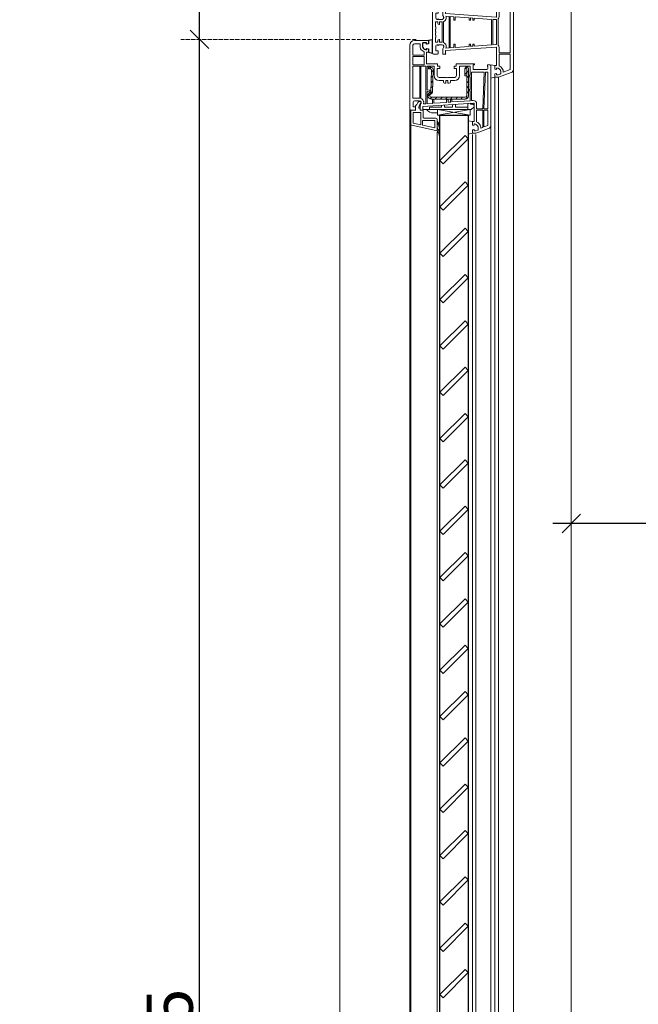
# Model space of a CAD drawing. Header units: millimetres. Extents: x 3652085 to 3778338, y -303702 to -273644.
# Tile 133 of 256: x 3678965 to 3679500, y -282061 to -281211. Entities that reach past the tile are written whole.
import ezdxf

# ---------------------------------------------------------------- set-up
doc = ezdxf.new("R2010")
doc.units = ezdxf.units.MM
doc.header["$PDMODE"] = 34
doc.linetypes.add('AUSGEZOGEN', pattern=[0])
doc.linetypes.add('HIDDEN2', pattern=[4.7625, 3.175, -1.5875])
for name, color, linetype in [('1', 7, 'Continuous'), ('ARMIERUNG', 5, 'Continuous'), ('DOOR', 7, 'AUSGEZOGEN'), ('ZUSATZPROFILE', 7, 'Continuous')]:
    doc.layers.add(name, color=color, linetype=linetype)
for name, color, linetype, lineweight in [('DIM-03    (HAUSART)', 111, 'Continuous', 5), ('SYMBOL-DETAIL    (HAUSART)', 2, 'Continuous', 5), ('WALL-EXT    (HAUSART)', 7, 'Continuous', 30), ('WINDOW-PROFILE (HAUSART)', 166, 'Continuous', 5)]:
    doc.layers.add(name, color=color, linetype=linetype, lineweight=lineweight)
doc.styles.add('1-20 Eng HA', font='arial.ttf', dxfattribs={"height": 40})
doc.dimstyles.new('1-20 Eng HA', dxfattribs={"dimtxt": 40, "dimasz": 16, "dimexe": 16, "dimexo": 5, "dimgap": 5, "dimtad": 1, "dimdec": 0, "dimlfac": -1, "dimzin": 0, "dimdsep": 46, "dimtxsty": '1-20 Eng HA', "dimblk": 'OBLIQUE', "dimcen": 0.09, "dimdle": 16, "dimclrd": 256, "dimclre": 256, "dimclrt": 256, "dimadec": 0, "dimazin": 0, "dimtfac": 1, "dimtdec": 0, "dimtofl": 0, "dimtmove": 0, "dimatfit": 3, "dimldrblk": 'OBLIQUE', "dimfxl": 1, "dimtolj": 1, "dimtzin": 0, "dimlwe": 0, "dimarcsym": 0})

# ---------------------------------------------------------------- blocks, each defined once
blk = doc.blocks.new('554012_ARMIERUNG')
at = {"layer": 'ARMIERUNG', "lineweight": 0}
h = blk.add_hatch(dxfattribs=at)
h.set_pattern_fill('ANSI31', color=256, scale=25, style=0)
h.set_pattern_definition([(45, (-54.9137, 6.145), (-2.20971, 2.20971), [])])
h.paths.add_polyline_path([(-14.8, 28, 0.414214), (-17.5, 25.3), (-17.5, 1.5, 1), (-14.5, 1.5), (-14.5, 8), (-16, 8), (-16, 25.3, -0.414214), (-14.8, 26.5), (14.5, 26.5, -0.919533), (14.75, 23.52, 0.359391), (13.5, 22.08), (13.05, 2.59, 0.414045), (15, 0.55), (17, 0.5), (17.04, 2), (15.04, 2.05, -0.414039), (14.55, 2.56), (15, 22.04, 0.919595), (14.5, 28)])
for p, q in [((14.5, 28), (-14.8, 28)), ((14.5, 26.5), (-14.8, 26.5)), ((-17.5, 25.3), (-17.5, 1.5)), ((-16, 8), (-16, 25.3)), ((13.5, 22.08), (13.05, 2.59)), ((15, 22.04), (14.55, 2.56)), ((-16, 8), (-16, 1.5)), ((-16, 8), (-14.5, 8)), ((-14.5, 1.5), (-14.5, 8)), ((15, 0.55), (17, 0.5)), ((17.04, 2), (15.04, 2.05)), ((17, 0.5), (17.04, 2))]:
    blk.add_line(p, q, dxfattribs=at)
for centre, radius, start, end in [((-14.8, 25.3), 2.7, 90, 180), ((-14.8, 25.3), 1.2, 90, 180), ((14.5, 25), 3, 279.59407, 90), ((14.5, 25), 1.5, 279.6018, 90), ((15, 22.04), 1.5, 99.6018, 178.67363), ((-16, 1.5), 1.5, 180, 0), ((15.05, 2.55), 2, 178.64073, 268.64073), ((15.05, 2.55), 0.5, 178.64073, 268.64073)]:
    blk.add_arc(centre, radius, start, end, dxfattribs=at)
blk = doc.blocks.new('560510_GLASLEISTE_22-5')
at = {"layer": 'ARMIERUNG', "lineweight": 0}
for centre, radius, start, end in [((-16.6, 21.52), 0.4, 89.99026, 178.50555), ((-8.98, 21.32), 8.03, 178.50555, 226.51741), ((-16.6, 21.52), 0.4, 358.74989, 90.00974), ((-11.91, 21.42), 4.29, 178.74989, 232.90109), ((-16.7, 14.84), 0.3, 90, 185.06699), ((-8.5, 15.57), 8.53, 185.08989, 225.34032), ((-16.7, 14.84), 0.3, 8.59338, 90), ((-9.3, 15.96), 7.19, 188.62422, 223.65821)]:
    blk.add_arc(centre, radius, start, end, dxfattribs=at)
at = {"layer": 'ZUSATZPROFILE', "lineweight": 5}
for p, q in [((-14.5, 18), (7.22, 13.17)), ((-14.5, 18), (-14.5, 8)), ((-12.5, 15.51), (-2, 13.17)), ((-12.5, 15.51), (-12.5, 9)), ((-12.5, 9), (-2, 9)), ((-2, 13.17), (-2, 9)), ((-0.5, 12.84), (-0.5, 2)), ((-0.5, 12.84), (6, 11.4)), ((6, 11.4), (6, 2)), ((8, 12.2), (8, 0)), ((-13.5, 7), (-3, 7)), ((-2.5, 6.5), (-2.5, 0)), ((-2.5, 0), (0, 0)), ((-0.5, 2), (6, 2)), ((0, 0), (0, -1.5)), ((8, 0), (4, 0.35)), ((4, 0.35), (4, -3.5)), ((-0.6, -6.4), (-0.6, -6.3)), ((0, -1.5), (0.66, -1.5)), ((1.31, -2.44), (0.2, -5.5)), ((0.3, -7.3), (0.78, -7.3)), ((2.14, -6.43), (2.9, -4.81)), ((4, -3.5), (2.9, -4.81))]:
    blk.add_line(p, q, dxfattribs=at)
for centre, radius, start, end in [((7, 12.2), 1, 0, 77.47119), ((-13.5, 8), 1, 180, 270), ((-3, 6.5), 0.5, 0, 90), ((0.2, -6.3), 0.8, 90, 180), ((0.3, -6.4), 0.9, 180, 270), ((0.66, -2.2), 0.7, 340, 90), ((0.78, -5.8), 1.5, 270, 335)]:
    blk.add_arc(centre, radius, start, end, dxfattribs=at)
blk = doc.blocks.new('_Oblique')
at = {"color": 0, "linetype": 'ByBlock', "lineweight": -2}
blk.add_line((-0.5, -0.5), (0.5, 0.5), dxfattribs=at)
blk = doc.blocks.new('*D228')
at = {"layer": 'Defpoints', "color": 0, "lineweight": 0, "transparency": 16777216}
for p in [(3679120.44, -280013.13), (3679227.61, -280013.13), (3679211.85, -281228.24)]:
    blk.add_point(p, dxfattribs=at)
at = {"layer": 'DIM-03    (HAUSART)', "lineweight": -2, "transparency": 16777216}
blk.add_line((3679120.44, -281244.24), (3679120.44, -279997.13), dxfattribs=at)
at = {"layer": 'DIM-03    (HAUSART)', "linetype": 'HIDDEN2', "lineweight": 0, "transparency": 16777216}
for p, q in [((3679222.61, -280013.13), (3679104.44, -280013.13)), ((3679206.85, -281228.24), (3679104.44, -281228.24))]:
    blk.add_line(p, q, dxfattribs=at)
at = {"layer": 'DIM-03    (HAUSART)', "lineweight": -2, "transparency": 16777216, "xscale": 16, "yscale": 16, "zscale": 16}
for p, rotation in [((3679120.44, -280013.13), 90), ((3679120.44, -281228.24), 270)]:
    blk.add_blockref('_Oblique', p, dxfattribs=dict(at, rotation=rotation))
at = {"layer": 'DIM-03    (HAUSART)', "transparency": 16777216, "insert": (3679095.02, -280620.69), "char_height": 40, "attachment_point": 5, "rotation": 90, "style": '1-20 Eng HA'}
blk.add_mtext('\\A1;1215', dxfattribs=at)
blk = doc.blocks.new('*D231')
at = {"layer": 'Defpoints', "color": 0, "lineweight": 0, "transparency": 16777216}
for p in [(3679441.65, -281646.21, 0), (3679441.65, -281646.21), (3680001.72, -281688.31, 0)]:
    blk.add_point(p, dxfattribs=at)
at = {"layer": 'DIM-03    (HAUSART)', "linetype": 'HIDDEN2', "lineweight": 0, "transparency": 16777216}
for p, q in [((3680001.72, -281683.31), (3680001.72, -281630.21)), ((3679441.65, -281651.21), (3679441.65, -281662.21))]:
    blk.add_line(p, q, dxfattribs=at)
at = {"layer": 'DIM-03    (HAUSART)', "lineweight": -2, "transparency": 16777216}
blk.add_line((3680017.72, -281646.21), (3679425.65, -281646.21), dxfattribs=at)
at = {"layer": 'DIM-03    (HAUSART)', "lineweight": -2, "transparency": 16777216, "xscale": 16, "yscale": 16, "zscale": 16, "rotation": 180}
blk.add_blockref('_Oblique', (3679441.65, -281646.21), dxfattribs=at)
at = {"layer": 'DIM-03    (HAUSART)', "lineweight": -2, "transparency": 16777216, "xscale": 16, "yscale": 16, "zscale": 16}
blk.add_blockref('_Oblique', (3680001.72, -281646.21), dxfattribs=at)
at = {"layer": 'DIM-03    (HAUSART)', "transparency": 16777216, "insert": (3679721.68, -281620.78), "char_height": 40, "attachment_point": 5, "style": '1-20 Eng HA'}
blk.add_mtext('\\A1;560', dxfattribs=at)
blk = doc.blocks.new('*D234')
at = {"layer": 'Defpoints', "color": 0, "lineweight": 0, "transparency": 16777216}
for p in [(3679120.44, -281228.24), (3679312.51, -281228.24, 0), (3679174.12, -282993.13)]:
    blk.add_point(p, dxfattribs=at)
at = {"layer": 'DIM-03    (HAUSART)', "lineweight": -2, "transparency": 16777216}
blk.add_line((3679120.44, -283009.13), (3679120.44, -281212.24), dxfattribs=at)
at = {"layer": 'DIM-03    (HAUSART)', "linetype": 'HIDDEN2', "lineweight": 0, "transparency": 16777216}
for p, q in [((3679307.51, -281228.24), (3679104.44, -281228.24)), ((3679169.12, -282993.13), (3679104.44, -282993.13))]:
    blk.add_line(p, q, dxfattribs=at)
at = {"layer": 'DIM-03    (HAUSART)', "lineweight": -2, "transparency": 16777216, "xscale": 16, "yscale": 16, "zscale": 16}
for p, rotation in [((3679120.44, -281228.24), 90), ((3679120.44, -282993.13), 270)]:
    blk.add_blockref('_Oblique', p, dxfattribs=dict(at, rotation=rotation))
at = {"layer": 'DIM-03    (HAUSART)', "transparency": 16777216, "insert": (3679095.02, -282110.69), "char_height": 40, "attachment_point": 5, "rotation": 90, "style": '1-20 Eng HA'}
blk.add_mtext('\\A1;1765', dxfattribs=at)
blk = doc.blocks.new('A$C254D1D2C')
at = {"layer": '1', "linetype": 'Continuous', "lineweight": 5}
for p, q in [((-68.03, 34.99), (-57, 39)), ((-67.3, 32.38), (-61.2, 34.6)), ((-61.2, 34), (-61.2, 34.6)), ((-59, 34), (-59, 35.78)), ((-56.68, 36.97), (-58.67, 36.25)), ((-57, 39), (-54, 39)), ((-55.7, 37), (-56.51, 37)), ((-55.5, 36.8), (-55.5, 35.95)), ((-55.25, 35.76), (-54.15, 36.05)), ((-54, 36.24), (-54, 39)), ((-70, 32.17), (-70, -22.37)), ((-67.3, 19), (-67.3, 32.38)), ((-57.7, 19), (-57.7, 29.28)), ((-55.5, 31.2), (-55.5, 32.05)), ((-55.5, 29), (-54, 29)), ((-55.5, 19), (-55.5, 29)), ((-55.25, 32.24), (-54.15, 31.95)), ((-54, 31.76), (-54, 29)), ((-67.3, 19), (-57.7, 19)), ((-67.3, 18), (-57.7, 18)), ((-67.3, 18), (-67.3, -18)), ((-57.7, 13.44), (-57.7, 18)), ((-55.5, 13.44), (-55.5, 19)), ((-11.5, 19), (-11.2, 18.18)), ((-9, 19), (-11.5, 19)), ((-11.2, 18.18), (-11.2, 16)), ((-9, 19), (-9, 15.51)), ((-5, 18.5), (-5, 16.3)), ((-4.5, 19), (-1, 19)), ((0, 18), (0, 0)), ((-56.7, -11.34), (-56.7, 11.34)), ((-55.5, 10.79), (-55.5, -10.79)), ((-54.97, 12.94), (-11.2, 16)), ((-54.81, 10.75), (-52.2, 10.93)), ((-52.2, 10.93), (-52.2, -10.93)), ((-51.2, 11), (-36.2, 12.05)), ((-51.2, 11), (-51.2, -11)), ((-36.2, 10.4), (-36.2, 12.05)), ((-36.2, 10.4), (-35, 10.4)), ((-35, 12.13), (-33, 12.27)), ((-35, 10.4), (-35, 12.13)), ((-33, 10.4), (-33, 12.27)), ((-33, 10.4), (-31.8, 10.4)), ((-31.8, 12.36), (-19.7, 13.2)), ((-31.8, 10.4), (-31.8, 12.36)), ((-19.7, 10.4), (-19.7, 13.2)), ((-19.7, 10.4), (-18.5, 10.4)), ((-18.5, 13.29), (-15.4, 13.5)), ((-18.5, 10.4), (-18.5, 13.29)), ((-15.4, -13.5), (-15.4, 13.5)), ((-14.4, 13.57), (-11.73, 13.76)), ((-14.4, 13.57), (-14.4, -13.57)), ((-9.69, 12.94), (-9.48, 13.4)), ((-9.6, -9.03), (-9.6, 9.03)), ((-8.4, 8.8), (-8.4, -8.8)), ((-8.3, 11), (-5.5, 11)), ((-8.3, 8.8), (-6.2, 8.8)), ((-6.2, 6.5), (-6.2, 8.8)), ((-5, 11.5), (-5.5, 11)), ((-5, 16.3), (-3, 16.3)), ((-5, 11.5), (-4.5, 11)), ((-4.7, 8.8), (-2.7, 8.8)), ((-4.7, 7.5), (-4.7, 8.8)), ((-4.5, 11), (-4, 11)), ((-3, 16.3), (-3, 12)), ((-2.7, 8.8), (-2.7, 4.6)), ((-5.7, 6.5), (-6.2, 6.5)), ((-3, 4.6), (-3, 2.6)), ((-2.7, 4.6), (-3, 4.6)), ((-3, 2.6), (-2.7, 2.6)), ((-2.7, 0.6), (-3, 0.6)), ((-3, 0.6), (-3, -0.6)), ((-2.7, 2.6), (-2.7, 0.6)), ((0, 0), (0, -6.92)), ((-6.2, -6.5), (-6.2, -8.8)), ((-6.2, -6.5), (-5.7, -6.5)), ((-4.7, -7.49), (-4.7, -8.8)), ((-3, -0.6), (-2.7, -0.6)), ((-2.7, -2.6), (-3, -2.6)), ((-3, -2.6), (-3, -4.6)), ((-3, -4.6), (-2.7, -4.6)), ((-2.7, -0.6), (-2.7, -2.6)), ((-2.7, -4.6), (-2.7, -8.8)), ((0, -6.92), (0, -8.85)), ((-57.7, -18), (-57.7, -13.44)), ((-55.5, -19), (-55.5, -13.44)), ((-54.97, -12.94), (-11.2, -16)), ((-54.81, -10.75), (-52.2, -10.93)), ((-51.2, -11), (-36.2, -12.05)), ((-36.2, -10.4), (-36.2, -12.05)), ((-35, -10.4), (-36.2, -10.4)), ((-35, -10.4), (-35, -12.13)), ((-35, -12.13), (-33, -12.27)), ((-33, -10.4), (-33, -12.27)), ((-31.8, -10.4), (-33, -10.4)), ((-31.8, -10.4), (-31.8, -12.36)), ((-31.8, -12.36), (-19.7, -13.2)), ((-19.7, -10.4), (-19.7, -13.2)), ((-18.5, -10.4), (-19.7, -10.4)), ((-18.5, -10.4), (-18.5, -13.29)), ((-18.5, -13.29), (-15.4, -13.5)), ((-14.4, -13.57), (-11.73, -13.76)), ((-11.2, -16), (-11.2, -18.18)), ((-9.48, -13.4), (-9.69, -12.94)), ((-9, -15.51), (-9, -19)), ((-6.2, -8.8), (-8.3, -8.8)), ((-5.5, -11), (-8.3, -11)), ((-5.5, -11), (-5, -11.5)), ((-4.5, -11), (-5, -11.5)), ((-5, -16.3), (-5, -18.5)), ((-3, -16.3), (-5, -16.3)), ((-2.7, -8.8), (-4.7, -8.8)), ((-4, -11), (-4.5, -11)), ((-3, -12), (-3, -16.3)), ((0, -8.85), (0, -18)), ((-70, -22.37), (-70, -25.77)), ((-67.3, -18), (-57.7, -18)), ((-67.3, -19), (-57.7, -19)), ((-67.3, -19), (-67.3, -32.38)), ((-57.7, -19), (-57.7, -29.28)), ((-55.5, -29), (-55.5, -19)), ((-11.2, -18.18), (-11.5, -19)), ((-11.5, -19), (-9, -19)), ((-4.5, -19), (-1, -19)), ((-70, -25.77), (-70, -32.17)), ((-67.3, -32.38), (-61.2, -34.6)), ((-61.2, -34.6), (-61.2, -34)), ((-59, -35.78), (-59, -34)), ((-54, -29), (-55.5, -29)), ((-55.5, -32.05), (-55.5, -31.2)), ((-54.15, -31.95), (-55.25, -32.24)), ((-54, -31.76), (-54, -29)), ((-68.03, -34.99), (-57, -39)), ((-58.67, -36.25), (-56.68, -36.97)), ((-57, -39), (-54, -39)), ((-56.51, -37), (-55.7, -37)), ((-55.5, -35.95), (-55.5, -36.8)), ((-54.15, -36.05), (-55.25, -35.76)), ((-54, -36.24), (-54, -39))]:
    blk.add_line(p, q, dxfattribs=at)
for centre, radius, start, end in [((-67, 32.17), 3, 110, 180), ((-58.5, 35.78), 0.5, 109.99956, 180), ((-56.51, 36.5), 0.5, 90, 110.0122), ((-55.7, 36.8), 0.2, 360, 90), ((-55.3, 35.95), 0.2, 180, 285), ((-54.2, 36.24), 0.2, 285, 0), ((-57, 34), 4.2, 180, 209.13098), ((-55.25, 34.97), 6.2, 209.13098, 246.75396), ((-57, 34), 2, 180, 209.13098), ((-55.25, 34.97), 4, 209.13098, 263.24429), ((-55.7, 31.2), 0.2, 263.24429, 0), ((-55.3, 32.05), 0.2, 75, 180), ((-54.2, 31.76), 0.2, 360, 75), ((-4.5, 18.5), 0.5, 90, 180), ((-1, 18), 1, 0, 90), ((-55, 13.44), 2.7, 180, 230.9772), ((-55, 13.44), 0.5, 180, 274), ((-55, 13.44), 2.7, 259.32807, 274), ((-8.6, 12.43), 3.4, 157.04447, 180), ((-8.6, 12.43), 3.4, 180, 192.73954), ((-8.3, 12.5), 3.7, 192.79239, 249.51716), ((-8.6, 12.43), 1.2, 155, 180), ((-8.6, 12.43), 1.2, 180, 192.69279), ((-8.3, 12.5), 1.5, 192.83238, 270.13959), ((-14, 15.53), 5, 334.81067, 359.81067), ((-8.3, 12.5), 3.7, 268.50991, 270.08896), ((-4, 12), 1, 270, 0), ((-5.7, 7.5), 1, 270, 0), ((-5.7, -7.5), 1, 0.6711, 90), ((-5.7, -7.5), 1, 0, 0.6711), ((-55, -13.44), 2.7, 129.0228, 180), ((-55, -13.44), 2.7, 86, 100.67193), ((-55, -13.44), 0.5, 86, 180), ((-8.6, -12.43), 3.4, 167.26046, 180), ((-8.6, -12.43), 3.4, 180, 202.95553), ((-8.3, -12.5), 3.7, 110.48284, 167.20761), ((-8.6, -12.43), 1.2, 167.30721, 180), ((-8.6, -12.43), 1.2, 180, 205), ((-8.3, -12.5), 1.5, 89.86041, 167.16762), ((-14, -15.53), 5, 0.18933, 25.18933), ((-8.3, -12.5), 3.7, 89.91104, 91.49009), ((-4, -12), 1, 0, 90), ((-4.5, -18.5), 0.5, 180, 270), ((-1, -18), 1, 270, 0), ((-67, -32.17), 3, 180, 250), ((-57, -34), 4.2, 150.86902, 180), ((-55.25, -34.97), 6.2, 113.24604, 150.86902), ((-57, -34), 2, 150.86902, 180), ((-55.25, -34.97), 4, 96.75571, 150.86902), ((-55.7, -31.2), 0.2, 0, 96.75571), ((-55.3, -32.05), 0.2, 180, 285), ((-54.2, -31.76), 0.2, 285, 0), ((-58.5, -35.78), 0.5, 180, 250.00044), ((-56.51, -36.5), 0.5, 249.9878, 270), ((-55.7, -36.8), 0.2, 270, 0), ((-55.3, -35.95), 0.2, 75, 180), ((-54.2, -36.24), 0.2, 0, 75)]:
    blk.add_arc(centre, radius, start, end, dxfattribs=at)
at = {"layer": 'ARMIERUNG', "color": 3, "lineweight": 5}
for points in [[(-54, 39), (-50.5, 39.82), (-50.5, 28.32), (-54, 29), (-54, 31.76, 0.339454), (-54.15, 31.95), (-55.25, 32.24, 0.493145), (-55.5, 32.05), (-55.5, 31.2, -0.449186), (-55.72, 31, -0.282036), (-58.94, 33.5, -0.06364), (-59, 34), (-59, 35.78, -0.315301), (-58.67, 36.25), (-56.68, 36.97), (-56.51, 37), (-55.7, 37, -0.414214), (-55.5, 36.8), (-55.5, 35.95, 0.493145), (-55.25, 35.76), (-54.15, 36.05, 0.339454), (-54, 36.24)], [(-54, -39), (-50.5, -39.82), (-50.5, -28.32), (-54, -29), (-54, -31.76, -0.339454), (-54.15, -31.95), (-55.25, -32.24, -0.493145), (-55.5, -32.05), (-55.5, -31.2, 0.449186), (-55.72, -31, 0.282036), (-58.94, -33.5, 0.06364), (-59, -34), (-59, -35.78, 0.315301), (-58.67, -36.25), (-56.68, -36.97), (-56.51, -37), (-55.7, -37, 0.414214), (-55.5, -36.8), (-55.5, -35.95, -0.493145), (-55.25, -35.76), (-54.15, -36.05, -0.339454), (-54, -36.24)]]:
    blk.add_lwpolyline(points, format="xyb", close=True, dxfattribs=at)

msp = doc.modelspace()

# ---------------------------------------------------------------- linework, layer by layer
at = {"elevation": 302370.49}
for points in [[(3679352.67, -281314.08), (3679349.84, -281311.25), (3679328.17, -281332.92), (3679331, -281335.75)], [(3679352.67, -281354.08), (3679349.84, -281351.25), (3679328.17, -281372.92), (3679331, -281375.75)], [(3679352.67, -281394.08), (3679349.84, -281391.25), (3679328.17, -281412.92), (3679331, -281415.75)], [(3679352.67, -281434.08), (3679349.84, -281431.25), (3679328.17, -281452.92), (3679331, -281455.75)], [(3679352.67, -281474.08), (3679349.84, -281471.25), (3679328.17, -281492.92), (3679331, -281495.75)], [(3679352.67, -281514.08), (3679349.84, -281511.25), (3679328.17, -281532.92), (3679331, -281535.75)], [(3679352.67, -281554.08), (3679349.84, -281551.25), (3679328.17, -281572.92), (3679331, -281575.75)], [(3679352.67, -281594.08), (3679349.84, -281591.25), (3679328.17, -281612.92), (3679331, -281615.75)], [(3679352.67, -281634.08), (3679349.84, -281631.25), (3679328.17, -281652.92), (3679331, -281655.75)], [(3679352.67, -281674.08), (3679349.84, -281671.25), (3679328.17, -281692.92), (3679331, -281695.75)], [(3679352.67, -281714.08), (3679349.84, -281711.25), (3679328.17, -281732.92), (3679331, -281735.75)], [(3679352.67, -281754.08), (3679349.84, -281751.25), (3679328.17, -281772.92), (3679331, -281775.75)], [(3679352.67, -281794.08), (3679349.84, -281791.25), (3679328.17, -281812.92), (3679331, -281815.75)], [(3679352.67, -281834.08), (3679349.84, -281831.25), (3679328.17, -281852.92), (3679331, -281855.75)], [(3679352.67, -281874.08), (3679349.84, -281871.25), (3679328.17, -281892.92), (3679331, -281895.75)], [(3679352.67, -281914.08), (3679349.84, -281911.25), (3679328.17, -281932.92), (3679331, -281935.75)], [(3679352.67, -281954.08), (3679349.84, -281951.25), (3679328.17, -281972.92), (3679331, -281975.75)], [(3679352.67, -281994.08), (3679349.84, -281991.25), (3679328.17, -282012.92), (3679331, -282015.75)], [(3679352.67, -282034.08), (3679349.84, -282031.25), (3679328.17, -282052.92), (3679331, -282055.75)]]:
    msp.add_lwpolyline(points, close=True, dxfattribs=at)
at = {"layer": '1', "linetype": 'Continuous', "lineweight": 0}
for p, q in [((3679306.17, -281229.24, 302370.49), (3679318.17, -281229.24, 302370.49)), ((3679306.17, -281231.94, 302370.49), (3679310.97, -281231.94, 302370.49)), ((3679310.97, -281234.24, 302370.49), (3679310.97, -281231.94, 302370.49)), ((3679313.17, -281234.24, 302370.49), (3679313.17, -281231.74, 302370.49)), ((3679316.47, -281231.24, 302370.49), (3679313.67, -281231.24, 302370.49)), ((3679316.67, -281231.44, 302370.49), (3679316.67, -281232.29, 302370.49)), ((3679318.02, -281232.19, 302370.49), (3679316.92, -281232.48, 302370.49)), ((3679318.17, -281229.24, 302370.49), (3679318.17, -281229.24, 302370.49)), ((3679318.17, -281231.99, 302370.49), (3679318.17, -281229.24, 302370.49)), ((3679302.17, -281278.04, 302370.49), (3679302.17, -281233.24, 302370.49)), ((3679304.87, -281233.24, 302370.49), (3679304.87, -281241.74, 302370.49)), ((3679314.47, -281241.74, 302370.49), (3679314.47, -281238.96, 302370.49)), ((3679316.67, -281236.19, 302370.49), (3679316.67, -281237.04, 302370.49)), ((3679316.67, -281249.24, 302370.49), (3679316.67, -281239.24, 302370.49)), ((3679316.67, -281239.24, 302370.49), (3679318.17, -281239.24, 302370.49)), ((3679318.02, -281236.29, 302370.49), (3679316.92, -281236, 302370.49)), ((3679318.17, -281236.48, 302370.49), (3679318.17, -281239.24, 302370.49)), ((3679314.47, -281241.74, 302370.49), (3679304.87, -281241.74, 302370.49)), ((3679314.47, -281242.94, 302370.49), (3679304.87, -281242.94, 302370.49)), ((3679304.87, -281242.94, 302370.49), (3679304.87, -281250.24, 302370.49)), ((3679314.47, -281242.94, 302370.49), (3679314.47, -281250.24, 302370.49)), ((3679316.67, -281249.24, 302370.49), (3679326.07, -281249.24, 302370.49)), ((3679326.07, -281249.24, 302370.49), (3679326.07, -281251.44, 302370.49)), ((3679356.97, -281249.24, 302370.49), (3679342.27, -281249.24, 302370.49)), ((3679342.27, -281249.24, 302370.49), (3679342.27, -281251.44, 302370.49)), ((3679357.97, -281249.24, 302370.49), (3679356.97, -281249.24, 302370.49)), ((3679357.97, -281250.24, 302370.49), (3679357.97, -281249.24, 302370.49)), ((3679314.47, -281250.24, 302370.49), (3679304.87, -281250.24, 302370.49)), ((3679310.77, -281251.44, 302370.49), (3679304.87, -281251.44, 302370.49)), ((3679304.87, -281251.44, 302370.49), (3679304.87, -281279.04, 302370.49)), ((3679310.77, -281251.44, 302370.49), (3679310.77, -281279.05, 302370.49)), ((3679311.77, -281251.44, 302370.49), (3679311.77, -281279.27, 302370.49)), ((3679315.87, -281251.44, 302370.49), (3679311.77, -281251.44, 302370.49)), ((3679315.87, -281251.44, 302370.49), (3679315.87, -281283.86, 302370.49)), ((3679323.22, -281251.44, 302370.49), (3679317.07, -281251.44, 302370.49)), ((3679317.07, -281271.82, 302370.49), (3679317.07, -281251.44, 302370.49)), ((3679323.22, -281259.54, 302370.49), (3679323.22, -281251.44, 302370.49)), ((3679325.92, -281259.54, 302370.49), (3679325.92, -281253.24, 302370.49)), ((3679325.92, -281253.24, 302370.49), (3679327.97, -281253.24, 302370.49)), ((3679327.97, -281251.44, 302370.49), (3679326.07, -281251.44, 302370.49)), ((3679327.97, -281253.24, 302370.49), (3679327.97, -281251.44, 302370.49)), ((3679340.37, -281251.44, 302370.49), (3679342.27, -281251.44, 302370.49)), ((3679340.37, -281253.24, 302370.49), (3679340.37, -281251.44, 302370.49)), ((3679342.42, -281253.24, 302370.49), (3679340.37, -281253.24, 302370.49)), ((3679342.42, -281253.24, 302370.49), (3679342.42, -281259.54, 302370.49)), ((3679354.27, -281251.44, 302370.49), (3679345.12, -281251.44, 302370.49)), ((3679345.12, -281251.44, 302370.49), (3679345.12, -281259.54, 302370.49)), ((3679354.27, -281256.94, 302370.49), (3679354.27, -281251.44, 302370.49)), ((3679354.27, -281256.94, 302370.49), (3679354.27, -281259.24, 302370.49)), ((3679366.47, -281256.44, 302370.49), (3679355.47, -281256.44, 302370.49)), ((3679355.47, -281256.44, 302370.49), (3679355.47, -281281.11, 302370.49)), ((3679356.97, -281254.24, 302370.49), (3679356.97, -281250.24, 302370.49)), ((3679356.97, -281250.24, 302370.49), (3679357.97, -281250.24, 302370.49)), ((3679368.67, -281254.24, 302370.49), (3679356.97, -281254.24, 302370.49)), ((3679365.17, -281288.24, 302370.49), (3679366.47, -281256.44, 302370.49)), ((3679366.17, -281288.24, 302370.49), (3679367.47, -281256.44, 302370.49)), ((3679369.47, -281256.44, 302370.49), (3679367.47, -281256.44, 302370.49)), ((3679369.17, -281251.74, 302370.49), (3679369.17, -281250.74, 302370.49)), ((3679369.67, -281251.74, 302370.49), (3679369.17, -281251.74, 302370.49)), ((3679369.47, -281288.24, 302370.49), (3679369.47, -281256.44, 302370.49)), ((3679371.17, -281250.24, 302370.49), (3679369.67, -281250.24, 302370.49)), ((3679369.67, -281253.24, 302370.49), (3679369.67, -281251.74, 302370.49)), ((3679372.17, -281251.24, 302370.49), (3679372.17, -281264.17, 302370.49)), ((3679333.65, -281261.04, 302370.49), (3679327.42, -281261.04, 302370.49)), ((3679327.42, -281263.74, 302370.49), (3679331.17, -281263.74, 302370.49)), ((3679331.17, -281265.04, 302370.49), (3679331.17, -281263.74, 302370.49)), ((3679333.27, -281266.04, 302370.49), (3679332.17, -281266.04, 302370.49)), ((3679335.07, -281263.84, 302370.49), (3679333.27, -281263.84, 302370.49)), ((3679333.27, -281263.84, 302370.49), (3679333.27, -281266.04, 302370.49)), ((3679334.17, -281261.34, 302370.49), (3679333.65, -281261.04, 302370.49)), ((3679334.69, -281261.04, 302370.49), (3679334.17, -281261.34, 302370.49)), ((3679340.92, -281261.04, 302370.49), (3679334.69, -281261.04, 302370.49)), ((3679335.07, -281266.04, 302370.49), (3679335.07, -281263.84, 302370.49)), ((3679336.17, -281266.04, 302370.49), (3679335.07, -281266.04, 302370.49)), ((3679337.17, -281265.04, 302370.49), (3679337.17, -281263.74, 302370.49)), ((3679340.92, -281263.74, 302370.49), (3679337.17, -281263.74, 302370.49)), ((3679353.37, -281259.24, 302370.49), (3679354.27, -281259.24, 302370.49)), ((3679353.37, -281260.44, 302370.49), (3679353.37, -281259.24, 302370.49)), ((3679354.27, -281260.44, 302370.49), (3679353.37, -281260.44, 302370.49)), ((3679354.27, -281260.44, 302370.49), (3679354.27, -281271.44, 302370.49)), ((3679372.17, -281264.17, 302370.49), (3679372.17, -281302.41, 302370.49)), ((3679319.57, -281272.03, 302370.49), (3679317.07, -281271.82, 302370.49)), ((3679317.07, -281273.02, 302370.49), (3679317.07, -281273.24, 302370.49)), ((3679317.07, -281273.02, 302370.49), (3679319.57, -281273.24, 302370.49)), ((3679317.07, -281273.24, 302370.49), (3679317.07, -281283.78, 302370.49)), ((3679319.57, -281273.24, 302370.49), (3679319.57, -281272.03, 302370.49)), ((3679353.37, -281271.44, 302370.49), (3679354.27, -281271.44, 302370.49)), ((3679353.37, -281272.64, 302370.49), (3679353.37, -281271.44, 302370.49)), ((3679354.27, -281272.64, 302370.49), (3679353.37, -281272.64, 302370.49)), ((3679354.27, -281272.64, 302370.49), (3679354.27, -281281.19, 302370.49)), ((3679302.17, -281288.24, 302370.49), (3679302.17, -281278.04, 302370.49)), ((3679310.47, -281279.04, 302370.49), (3679304.87, -281279.04, 302370.49)), ((3679305.17, -281286.54, 302370.49), (3679305.17, -281282.24, 302370.49)), ((3679310.47, -281281.24, 302370.49), (3679306.17, -281281.24, 302370.49)), ((3679311.86, -281283.18, 302370.49), (3679311.65, -281283.63, 302370.49)), ((3679357.14, -281283.18, 302370.49), (3679313.37, -281286.24, 302370.49)), ((3679321.67, -281280.24, 302370.49), (3679321.67, -281283.46, 302370.49)), ((3679321.67, -281280.24, 302370.49), (3679322.87, -281280.24, 302370.49)), ((3679322.87, -281280.24, 302370.49), (3679322.87, -281283.37, 302370.49)), ((3679333.97, -281282.6, 302370.49), (3679322.87, -281283.37, 302370.49)), ((3679333.97, -281280.24, 302370.49), (3679333.97, -281282.6, 302370.49)), ((3679335.17, -281280.24, 302370.49), (3679333.97, -281280.24, 302370.49)), ((3679335.17, -281280.24, 302370.49), (3679335.17, -281282.52, 302370.49)), ((3679337.17, -281282.38, 302370.49), (3679335.17, -281282.52, 302370.49)), ((3679337.17, -281280.24, 302370.49), (3679337.17, -281282.38, 302370.49)), ((3679338.37, -281280.24, 302370.49), (3679337.17, -281280.24, 302370.49)), ((3679338.37, -281280.24, 302370.49), (3679338.37, -281282.3, 302370.49)), ((3679354.27, -281281.19, 302370.49), (3679338.37, -281282.3, 302370.49)), ((3679356.99, -281281, 302370.49), (3679355.47, -281281.11, 302370.49)), ((3679306.67, -281289.24, 302370.49), (3679303.17, -281289.24, 302370.49)), ((3679307.17, -281286.54, 302370.49), (3679305.17, -281286.54, 302370.49)), ((3679307.17, -281288.74, 302370.49), (3679307.17, -281286.54, 302370.49)), ((3679311.17, -281289.24, 302370.49), (3679311.17, -281285.75, 302370.49)), ((3679311.17, -281289.24, 302370.49), (3679313.67, -281289.24, 302370.49)), ((3679313.37, -281288.41, 302370.49), (3679313.37, -281286.24, 302370.49)), ((3679313.67, -281289.24, 302370.49), (3679313.37, -281288.41, 302370.49)), ((3679315.87, -281283.86, 302370.49), (3679313.9, -281284, 302370.49)), ((3679321.67, -281283.46, 302370.49), (3679317.07, -281283.78, 302370.49)), ((3679357.67, -281283.68, 302370.49), (3679357.67, -281289.24, 302370.49)), ((3679357.67, -281289.24, 302370.49), (3679357.67, -281299.24, 302370.49)), ((3679359.87, -281288.24, 302370.49), (3679359.87, -281283.7, 302370.49)), ((3679365.17, -281288.24, 302370.49), (3679359.87, -281288.24, 302370.49)), ((3679359.87, -281299.52, 302370.49), (3679359.87, -281289.24, 302370.49)), ((3679365.17, -281289.24, 302370.49), (3679359.87, -281289.24, 302370.49)), ((3679365.17, -281289.24, 302370.49), (3679365.17, -281304.18, 302370.49)), ((3679366.17, -281288.24, 302370.49), (3679369.47, -281288.24, 302370.49)), ((3679366.17, -281289.24, 302370.49), (3679366.17, -281303.82, 302370.49)), ((3679366.17, -281289.24, 302370.49), (3679369.47, -281289.24, 302370.49)), ((3679369.47, -281302.62, 302370.49), (3679369.47, -281289.24, 302370.49)), ((3679357.67, -281299.24, 302370.49), (3679356.17, -281299.24, 302370.49)), ((3679356.17, -281301.99, 302370.49), (3679356.17, -281299.24, 302370.49)), ((3679356.17, -281306.48, 302370.49), (3679356.17, -281309.24, 302370.49)), ((3679356.32, -281302.19, 302370.49), (3679357.42, -281302.48, 302370.49)), ((3679357.42, -281306, 302370.49), (3679356.32, -281306.29, 302370.49)), ((3679357.67, -281302.29, 302370.49), (3679357.67, -281301.44, 302370.49)), ((3679357.67, -281307.04, 302370.49), (3679357.67, -281306.19, 302370.49)), ((3679357.87, -281307.24, 302370.49), (3679358.68, -281307.24, 302370.49)), ((3679358.86, -281307.21, 302370.49), (3679360.84, -281306.48, 302370.49)), ((3679359.17, -281309.24, 302370.49), (3679361.79, -281308.29, 302370.49)), ((3679361.17, -281304.24, 302370.49), (3679361.17, -281306.01, 302370.49)), ((3679361.79, -281308.29, 302370.49), (3679370.2, -281305.23, 302370.49)), ((3679365.17, -281304.18, 302370.49), (3679363.37, -281304.84, 302370.49)), ((3679363.37, -281304.24, 302370.49), (3679363.37, -281304.84, 302370.49)), ((3679366.17, -281303.82, 302370.49), (3679369.47, -281302.62, 302370.49)), ((3679356.17, -281309.24, 302370.49), (3679359.17, -281309.24, 302370.49))]:
    msp.add_line(p, q, dxfattribs=at)
at = {"layer": '1', "color": 7, "linetype": 'HIDDEN2', "lineweight": 0}
msp.add_line((3679316.76, -281229.72, 302370.49), (3679316.76, -281229.72, 302370.49), dxfattribs=at)
at = {"layer": '1', "lineweight": 0, "elevation": 302370.49}
msp.add_lwpolyline([(3679352.17, -281283.53), (3679352.17, -281288.74), (3679355.17, -281288.74), (3679357.67, -281286.46), (3679357.67, -281284.96), (3679356.67, -281284.23), (3679354.5, -281284.23), (3679354.5, -281283.36)], close=True, dxfattribs=at)
for points in [[(3679319.17, -281288.74), (3679313.49, -281288.74)], [(3679352.17, -281288.74), (3679319.17, -281288.74), (3679319.17, -281286.74), (3679329.67, -281286.74), (3679329.67, -281285.1)], [(3679332.17, -281284.92), (3679332.17, -281286.74), (3679339.17, -281286.74), (3679339.17, -281284.44)], [(3679341.67, -281284.26), (3679341.67, -281286.74), (3679352.17, -281286.74), (3679352.17, -281283.53)]]:
    msp.add_lwpolyline(points, dxfattribs=at)
msp.add_lwpolyline([(3679326.17, -281291.74), (3679322.67, -281291.74, -0.243829), (3679316.67, -281288.74)], format="xyb", dxfattribs=at)
at = {"layer": '1', "linetype": 'Continuous', "lineweight": 0}
for centre, radius, start, end in [((3679306.17, -281233.24, 302370.49), 4, 90, 180), ((3679306.17, -281233.24, 302370.49), 1.3, 90, 180), ((3679313.67, -281231.74, 302370.49), 0.5, 90, 180), ((3679316.47, -281231.44, 302370.49), 0.2, 0, 90), ((3679316.87, -281232.29, 302370.49), 0.2, 180, 285), ((3679317.97, -281231.99, 302370.49), 0.2, 285, 0), ((3679315.17, -281234.24, 302370.49), 4.2, 180, 209.13098), ((3679316.92, -281233.26, 302370.49), 6.2, 209.13098, 246.75922), ((3679315.17, -281234.24, 302370.49), 2, 180, 209.13098), ((3679316.92, -281233.26, 302370.49), 4, 209.13098, 263.24429), ((3679316.47, -281237.04, 302370.49), 0.2, 263.24429, 0), ((3679316.87, -281236.19, 302370.49), 0.2, 75, 180), ((3679317.97, -281236.48, 302370.49), 0.2, 0, 75), ((3679368.67, -281253.24, 302370.49), 1, 270, 0), ((3679369.67, -281250.74, 302370.49), 0.5, 90, 180), ((3679371.17, -281251.24, 302370.49), 1, 0, 90), ((3679327.42, -281259.54, 302370.49), 4.2, 180, 270), ((3679327.42, -281259.54, 302370.49), 1.5, 180, 270), ((3679332.17, -281265.04, 302370.49), 1, 180, 270), ((3679336.17, -281265.04, 302370.49), 1, 270, 0), ((3679340.92, -281259.54, 302370.49), 1.5, 270, 0), ((3679340.92, -281259.54, 302370.49), 4.2, 270, 0), ((3679306.17, -281282.24, 302370.49), 1, 90, 180), ((3679310.48, -281282.74, 302370.49), 3.7, 85.41194, 90.08896), ((3679310.48, -281282.74, 302370.49), 1.5, 12.83238, 90.13959), ((3679310.48, -281282.74, 302370.49), 3.7, 12.79239, 69.51716), ((3679310.77, -281282.67, 302370.49), 1.2, 335, 0), ((3679310.77, -281282.67, 302370.49), 1.2, 0, 12.69279), ((3679310.77, -281282.67, 302370.49), 3.4, 337.08574, 0), ((3679310.77, -281282.67, 302370.49), 3.4, 0, 12.73954), ((3679357.17, -281283.7, 302370.49), 2.7, 0, 93.97559), ((3679357.17, -281283.68, 302370.49), 0.5, 0, 94), ((3679303.17, -281288.24, 302370.49), 1, 180, 270), ((3679306.67, -281288.74, 302370.49), 0.5, 270, 0), ((3679316.18, -281285.76, 302370.49), 5, 154.81066, 179.81067), ((3679357.43, -281305.21, 302370.49), 6.2, 29.13098, 66.75396), ((3679356.37, -281301.99, 302370.49), 0.2, 180, 255), ((3679356.37, -281306.48, 302370.49), 0.2, 105, 180), ((3679357.47, -281302.29, 302370.49), 0.2, 255, 0), ((3679357.47, -281306.19, 302370.49), 0.2, 0, 105), ((3679357.87, -281301.44, 302370.49), 0.2, 83.24429, 180), ((3679357.87, -281307.04, 302370.49), 0.2, 180, 270), ((3679357.43, -281305.21, 302370.49), 4, 29.13098, 83.24429), ((3679358.68, -281306.74, 302370.49), 0.5, 270, 290.0122), ((3679360.67, -281306.01, 302370.49), 0.5, 289.99956, 0), ((3679359.17, -281304.24, 302370.49), 2, 0, 29.13098), ((3679359.17, -281304.24, 302370.49), 4.2, 0, 29.13098), ((3679369.17, -281302.41, 302370.49), 3, 290, 0)]:
    msp.add_arc(centre, radius, start, end, dxfattribs=at)
at = {"layer": 'ARMIERUNG', "color": 3, "lineweight": 0}
for p, q in [((3679354.17, -281293.74, 302370.49), (3679326.17, -281288.74, 302370.49)), ((3679326.17, -281293.74, 302370.49), (3679354.17, -281288.74, 302370.49))]:
    msp.add_line(p, q, dxfattribs=at)
at = {"layer": 'ARMIERUNG', "color": 3, "elevation": 302370.49}
msp.add_lwpolyline([(3679318.17, -281239.24), (3679321.67, -281240.06), (3679321.67, -281228.56), (3679318.17, -281229.24), (3679318.17, -281231.99, -0.339454), (3679318.02, -281232.19), (3679316.92, -281232.48, -0.493145), (3679316.67, -281232.29), (3679316.67, -281231.44, 0.449186), (3679316.45, -281231.24), (3679313.67, -281231.24, 0.414214), (3679313.17, -281231.74), (3679313.17, -281234.24, 0.292206), (3679315.58, -281237.03), (3679316.47, -281237.24, 0.414214), (3679316.67, -281237.04), (3679316.67, -281236.19, -0.493145), (3679316.92, -281236), (3679318.02, -281236.29, -0.339454), (3679318.17, -281236.48)], format="xyb", close=True, dxfattribs=at)
at = {"layer": 'ARMIERUNG', "color": 3, "lineweight": 0, "elevation": 302370.49}
for points in [[(3679318.17, -281239.24), (3679321.67, -281240.06), (3679321.67, -281228.56), (3679318.17, -281229.24), (3679318.17, -281231.99, -0.339454), (3679318.02, -281232.19), (3679316.92, -281232.48, -0.493145), (3679316.67, -281232.29), (3679316.67, -281231.44, 0.449186), (3679316.45, -281231.24), (3679313.67, -281231.24, 0.414214), (3679313.17, -281231.74), (3679313.17, -281234.24, 0.292206), (3679315.58, -281237.03), (3679316.47, -281237.24, 0.414214), (3679316.67, -281237.04), (3679316.67, -281236.19, -0.493145), (3679316.92, -281236), (3679318.02, -281236.29, -0.339454), (3679318.17, -281236.48)], [(3679356.17, -281309.24), (3679352.67, -281310.06), (3679352.67, -281298.56), (3679356.17, -281299.24), (3679356.17, -281301.99, 0.339454), (3679356.32, -281302.19), (3679357.42, -281302.48, 0.493145), (3679357.67, -281302.29), (3679357.67, -281301.44, -0.449186), (3679357.9, -281301.24, -0.282036), (3679361.11, -281303.74, -0.06364), (3679361.17, -281304.24), (3679361.17, -281306.01, -0.315301), (3679360.84, -281306.48), (3679358.86, -281307.21), (3679358.68, -281307.24), (3679357.87, -281307.24, -0.414214), (3679357.67, -281307.04), (3679357.67, -281306.19, 0.493145), (3679357.42, -281306), (3679356.32, -281306.29, 0.339454), (3679356.17, -281306.48)]]:
    msp.add_lwpolyline(points, format="xyb", close=True, dxfattribs=at)
msp.add_lwpolyline([(3679354.17, -281293.74), (3679326.17, -281293.74), (3679326.17, -281288.74), (3679354.17, -281288.74)], close=True, dxfattribs=at)
at = {"layer": 'DOOR', "color": 7, "linetype": 'Continuous', "lineweight": -3, "elevation": 302370.49}
msp.add_lwpolyline([(3679328.17, -282917.63), (3679328.17, -281293.74), (3679352.67, -281293.74), (3679352.67, -282917.63)], dxfattribs=at)
at = {"layer": 'SYMBOL-DETAIL    (HAUSART)', "color": 171, "ltscale": 0.5, "elevation": 302370.49}
msp.add_lwpolyline([(3679059.4, -283563.73, 12, 12, 0), (3679059.46, -283444.06, 0, 0, 0), (3679059.46, -281586.56, 0, 0, 0), (3679147.82, -281559.75, 0, 0, 0), (3678971.09, -281536.17, 0, 0, 0), (3679059.61, -281512.82, 0, 0, 0), (3679059.39, -279672.07, 12, 12, 0), (3679059.39, -279552.39, 0, 0, 0)], format="xyseb", dxfattribs=at)
at = {"layer": 'WALL-EXT    (HAUSART)', "lineweight": 0, "elevation": 302370.49}
for points in [[(3679241.73, -280013.12), (3679241.73, -282081.13)], [(3679441.65, -282993.13), (3679441.65, -280013.13)]]:
    msp.add_lwpolyline(points, dxfattribs=at)
at = {"layer": 'WINDOW-PROFILE (HAUSART)', "elevation": 302370.49}
for points in [[(3679391.67, -282936.29), (3679391.67, -281250.41)], [(3679375.67, -282954.13), (3679375.67, -281260.92)], [(3679378.67, -282936.29), (3679378.67, -281260.92)], [(3679302.17, -282922.13), (3679302.17, -281288.24)], [(3679302.17, -282922.13), (3679302.17, -281289.24)], [(3679303.17, -282922.13), (3679303.17, -281290.24)], [(3679325.67, -281308.24), (3679325.67, -282917.63)], [(3679372.17, -281303.41), (3679372.17, -282908.97)], [(3679356.17, -281310.24), (3679356.17, -282902.13)], [(3679359.17, -281310.24), (3679359.17, -282902.13)]]:
    msp.add_lwpolyline(points, dxfattribs=at)

# ---------------------------------------------------------------- block references
at = {"xscale": -1}
msp.add_blockref('A$C254D1D2C', (3679321.67, -281221.92, 302370.49), dxfattribs=at)
at = {"layer": 'ARMIERUNG', "lineweight": 0, "extrusion": (0, 0, -1), "xscale": -1, "zscale": -1, "rotation": 180}
msp.add_blockref('554012_ARMIERUNG', (-3679335.3, -281251.74, -302370.49), dxfattribs=at)
at = {"layer": 'ZUSATZPROFILE', "lineweight": 0, "extrusion": (0, 0, -1), "xscale": -1, "zscale": -1, "rotation": 180}
msp.add_blockref('560510_GLASLEISTE_22-5', (-3679311.17, -281289.24, -302370.49), dxfattribs=at)

# ---------------------------------------------------------------- dimensions: what is measured, and where the dimension line sits
at = {"layer": 'DIM-03    (HAUSART)'}
for base, p1, p2, picture, middle in [((3679120.44, -280013.13, 302370.49), (3679211.85, -281228.24, 302370.49), (3679227.61, -280013.13, 302370.49), '*D228', (3679095.02, -280620.69, 302370.49)), ((3679120.44, -281228.24, 302370.49), (3679174.12, -282993.13, 302370.49), (3679312.51, -281228.24, 302370.49), '*D234', (3679095.02, -282110.69, 302370.49))]:
    dim = msp.add_linear_dim(base=base, p1=p1, p2=p2, angle=90, dimstyle='1-20 Eng HA', dxfattribs=at)
    dim.commit()
    dim.dimension.update_dxf_attribs({"geometry": picture, "text_midpoint": middle})
dim = msp.add_linear_dim(base=(3679441.65, -281646.21, 302370.49), p1=(3680001.72, -281688.31, 302370.49), p2=(3679441.65, -281646.21, 302370.49), dimstyle='1-20 Eng HA', override={"dimtmove": 1}, dxfattribs=at)
dim.commit()
dim.dimension.update_dxf_attribs({"geometry": '*D231', "text_midpoint": (3679721.68, -281620.78, 302370.49)})

doc.saveas('drawing.dxf')
